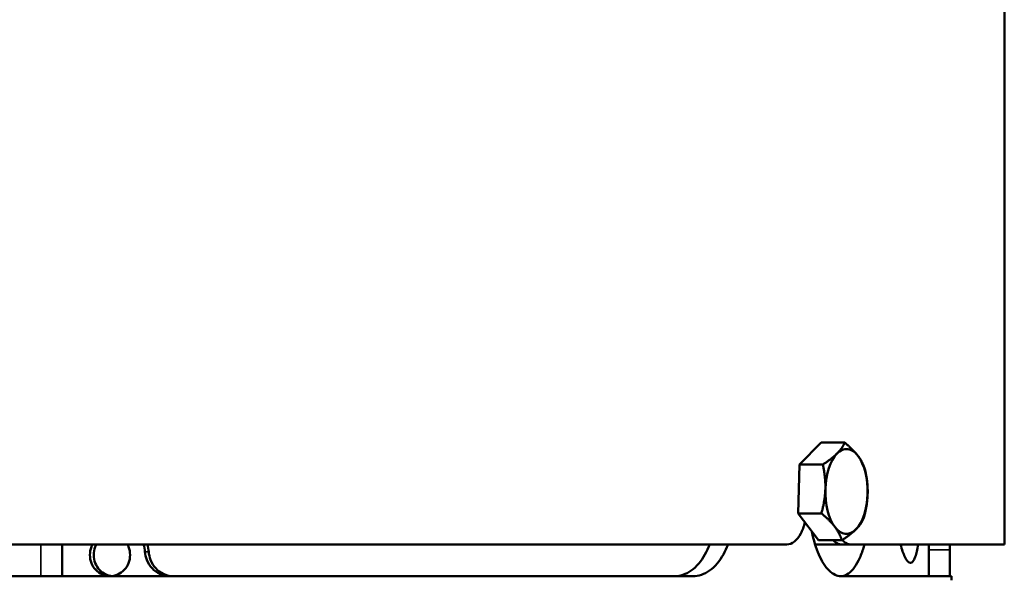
# Model space of a CAD drawing. Header units: millimetres. Extents: x -762 to 6987, y -1641 to 2057.
# Tile 20 of 35: x 4527 to 4713, y 626 to 732. Entities that reach past the tile are written whole.
import ezdxf

# ---------------------------------------------------------------- set-up
doc = ezdxf.new("R2010")
doc.units = ezdxf.units.MM
doc.layers.add('Видимые тонкие (ГОСТ)', color=7, linetype='Continuous', lineweight=35)
doc.layers.add('Видимый контур (ГОСТ)', color=7, linetype='Continuous', lineweight=50)

msp = doc.modelspace()

# ---------------------------------------------------------------- linework, layer by layer
at = {"layer": 'Видимые тонкие (ГОСТ)'}
for p, q in [((4531.17, 627), (4531.17, 633)), ((4551.54, 631.58), (4550.83, 631.58)), ((4702.86, 632), (4698.89, 632))]:
    msp.add_line(p, q, dxfattribs=at)
at = {"layer": 'Видимый контур (ГОСТ)'}
for p, q in [((4713.17, 633), (4713.17, 792)), ((4674.47, 648.08), (4678.6, 652.22)), ((4678.6, 652.22), (4683.01, 652.22)), ((4674.2, 638.86), (4674.47, 648.08)), ((4674.47, 648.08), (4678.88, 648.08)), ((4674.2, 638.86), (4678.61, 638.86)), ((4678.06, 633.78), (4674.2, 638.86)), ((4672.09, 633), (4222.85, 633)), ((4535.17, 633), (4535.17, 627)), ((4682.36, 633), (4677.42, 633)), ((4678.06, 633.78), (4682.47, 633.78)), ((4684.09, 633), (4682.36, 633)), ((4713.17, 633), (4684.09, 633)), ((4702.86, 633), (4702.86, 632)), ((4698.89, 627), (4698.89, 632)), ((4702.86, 632), (4702.86, 627)), ((4498.17, 627), (4654.35, 627)), ((4682.28, 627), (4703.17, 627)), ((4703.17, 626.22), (4703.17, 627))]:
    msp.add_line(p, q, dxfattribs=at)
for major_axis, start_param, end_param in [((0, 8), 5.701045, 6.748243), ((0, -8), 3.60665, 4.653848), ((0, 8), 4.653848, 5.701045), ((0, -8), 4.653848, 5.701045), ((0, 8), 3.60665, 4.653848), ((0, -8), 5.701045, 6.748243)]:
    msp.add_ellipse((4683.35, 643), major_axis=major_axis, ratio=0.5, start_param=start_param, end_param=end_param, dxfattribs=at)
for points, weights in [([(4681.56, 650.15), (4682.52, 651.11), (4683.01, 652.22)], [1, 1.0379548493, 1]), ([(4683.01, 652.22), (4684.66, 650.86), (4685.55, 649.68)], [1, 1.0379548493, 1]), ([(4678.88, 648.08), (4680.6, 649.19), (4681.56, 650.15)], [1, 1.0379548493, 1]), ([(4685.55, 649.68), (4686.45, 648.5), (4686.86, 647.14)], [1, 1.0379548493, 1]), ([(4679.36, 643.47), (4679.42, 645.61), (4678.88, 648.08)], [1, 1.0379548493, 1]), ([(4686.86, 647.14), (4687.41, 644.67), (4687.35, 642.53)], [1, 1.0379548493, 1]), ([(4678.61, 638.86), (4679.3, 641.33), (4679.36, 643.47)], [1, 1.0379548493, 1]), ([(4687.35, 642.53), (4687.29, 640.39), (4686.59, 637.92)], [1, 1.0379548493, 1]), ([(4681.16, 636.32), (4680.26, 637.5), (4678.61, 638.86)], [1, 1.0379548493, 1]), ([(4682.47, 633.78), (4682.05, 635.14), (4681.16, 636.32)], [1, 1.0379548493, 1]), ([(4686.59, 637.92), (4686.11, 636.81), (4685.15, 635.85)], [1, 1.0379548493, 1]), ([(4685.15, 635.85), (4684.19, 634.89), (4682.47, 633.78)], [1, 1.0379548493, 1]), ([(4698.89, 632), (4698.89, 632.5), (4698.89, 633)], [1, 0.999999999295, 0.999999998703])]:
    msp.add_rational_spline(points, weights, degree=2, dxfattribs=at)
for points, knots in [([(4672.09, 633), (4672.57, 633), (4673.07, 633.18), (4673.98, 633.89), (4674.4, 634.43), (4675.03, 635.64), (4675.3, 636.37), (4675.48, 637.17)], [-1.0550598, -1.0550598, -1.0550598, -1.0550598, -0.7911969, -0.7911969, -0.5273339, -0.5273339, -0.2787277, -0.2787277, -0.2787277, -0.2787277]), ([(4682.28, 627), (4681.57, 627), (4680.8, 627.35), (4679.35, 628.78), (4678.66, 629.86), (4677.6, 632.29), (4677.14, 633.78), (4676.82, 635.41)], [-2.113714, -2.113714, -2.113714, -2.113714, -1.584035, -1.584035, -1.054357, -1.054357, -0.551408, -0.551408, -0.551408, -0.551408]), ([(4548.02, 631), (4548.02, 630.5), (4547.93, 629.96), (4547.54, 628.98), (4547.25, 628.54), (4546.59, 627.82), (4546.16, 627.51), (4545.22, 627.1), (4544.71, 627), (4543.75, 627), (4543.25, 627.1), (4542.31, 627.51), (4541.87, 627.82), (4541.2, 628.53), (4540.91, 628.98), (4540.53, 629.96), (4540.43, 630.5), (4540.43, 631.5), (4540.53, 632.04), (4540.78, 632.69), (4540.86, 632.85), (4540.94, 633)], [0, 0, 0, 0, 0.150536, 0.150536, 0.301071, 0.301071, 0.455341, 0.455341, 0.609612, 0.609612, 0.763468, 0.763468, 0.917325, 0.917325, 1.067817, 1.067817, 1.21831, 1.21831, 1.369574, 1.369574, 1.418837, 1.418837, 1.418837, 1.418837]), ([(4541.65, 633), (4541.56, 632.85), (4541.49, 632.69), (4541.23, 632.04), (4541.14, 631.5), (4541.14, 630.5), (4541.23, 629.96), (4541.62, 628.98), (4541.91, 628.53), (4542.58, 627.82), (4543.01, 627.51), (4543.84, 627.15), (4544.22, 627.05), (4544.59, 627.02)], [1.0174329, 1.0174329, 1.0174329, 1.0174329, 1.0673876, 1.0673876, 1.2178859, 1.2178859, 1.3683843, 1.3683843, 1.5188826, 1.5188826, 1.6726351, 1.6726351, 1.7887803, 1.7887803, 1.7887803, 1.7887803]), ([(4547.51, 633), (4547.59, 632.85), (4547.67, 632.69), (4547.92, 632.04), (4548.02, 631.5), (4548.02, 631)], [2.2359352, 2.2359352, 2.2359352, 2.2359352, 2.285176, 2.285176, 2.4366226, 2.4366226, 2.4366226, 2.4366226]), ([(4650.87, 627), (4651.92, 627), (4653.02, 627.35), (4655.02, 628.78), (4655.92, 629.86), (4656.94, 631.67), (4657.24, 632.31), (4657.51, 633)], [2.119817, 2.119817, 2.119817, 2.119817, 2.649572, 2.649572, 3.179327, 3.179327, 3.420562, 3.420562, 3.420562, 3.420562]), ([(4660.98, 633), (4660.71, 632.31), (4660.42, 631.67), (4659.4, 629.86), (4658.5, 628.78), (4656.5, 627.35), (4655.4, 627), (4654.35, 627)], [5.046299, 5.046299, 5.046299, 5.046299, 5.287553, 5.287553, 5.817232, 5.817232, 6.34691, 6.34691, 6.34691, 6.34691]), ([(4682.36, 633), (4681.95, 633), (4681.52, 633.18), (4681.03, 633.61), (4680.95, 633.69), (4680.87, 633.78)], [1.0556355, 1.0556355, 1.0556355, 1.0556355, 1.3195013, 1.3195013, 1.3745132, 1.3745132, 1.3745132, 1.3745132]), ([(4686.75, 633), (4686.67, 632.7), (4686.58, 632.4), (4686.24, 631.34), (4685.95, 630.61), (4685.32, 629.32), (4684.97, 628.77), (4684.23, 627.88), (4683.83, 627.54), (4683.04, 627.11), (4682.64, 627.01), (4682.24, 627)], [1.202268, 1.202268, 1.202268, 1.202268, 1.321177, 1.321177, 1.654898, 1.654898, 1.98862, 1.98862, 2.322341, 2.322341, 2.6457, 2.6457, 2.6457, 2.6457]), ([(4682.55, 633.83), (4682.65, 633.72), (4682.75, 633.62), (4683.25, 633.18), (4683.69, 633), (4684.09, 633)], [-1.3855719, -1.3855719, -1.3855719, -1.3855719, -1.3194844, -1.3194844, -1.0556215, -1.0556215, -1.0556215, -1.0556215]), ([(4696.91, 633), (4696.76, 632.05), (4696.57, 631.23), (4696.08, 629.88), (4695.75, 629.5), (4695.1, 629.5), (4694.73, 629.88), (4694.09, 631.23), (4693.81, 632.05), (4693.57, 633)], [1.260926, 1.260926, 1.260926, 1.260926, 1.695541, 1.695541, 2.260722, 2.260722, 2.825902, 2.825902, 3.260517, 3.260517, 3.260517, 3.260517]), ([(4555.52, 627), (4554.93, 627), (4554.3, 627.12), (4553.13, 627.64), (4552.6, 628.03), (4551.77, 628.92), (4551.41, 629.48), (4550.98, 630.57), (4550.87, 631.08), (4550.83, 631.58)], [0.7669261, 0.7669261, 0.7669261, 0.7669261, 0.9614784, 0.9614784, 1.1560308, 1.1560308, 1.3440213, 1.3440213, 1.4908341, 1.4908341, 1.4908341, 1.4908341]), ([(4551.54, 631.58), (4551.58, 631.08), (4551.7, 630.57), (4552.12, 629.48), (4552.48, 628.92), (4553.31, 628.03), (4553.85, 627.64), (4555.02, 627.12), (4555.65, 627), (4556.24, 627)], [1.572344, 1.572344, 1.572344, 1.572344, 1.7191687, 1.7191687, 1.9071707, 1.9071707, 2.1015166, 2.1015166, 2.2958625, 2.2958625, 2.2958625, 2.2958625])]:
    msp.add_open_spline(points, degree=3, knots=knots, dxfattribs=at)
for points in [[(4550.83, 631.58), (4550.79, 632.05), (4550.71, 632.53), (4550.58, 633)], [(4551.29, 633), (4551.42, 632.53), (4551.51, 632.05), (4551.54, 631.58)]]:
    msp.add_open_spline(points, degree=3, dxfattribs=at)

doc.saveas('drawing.dxf')
